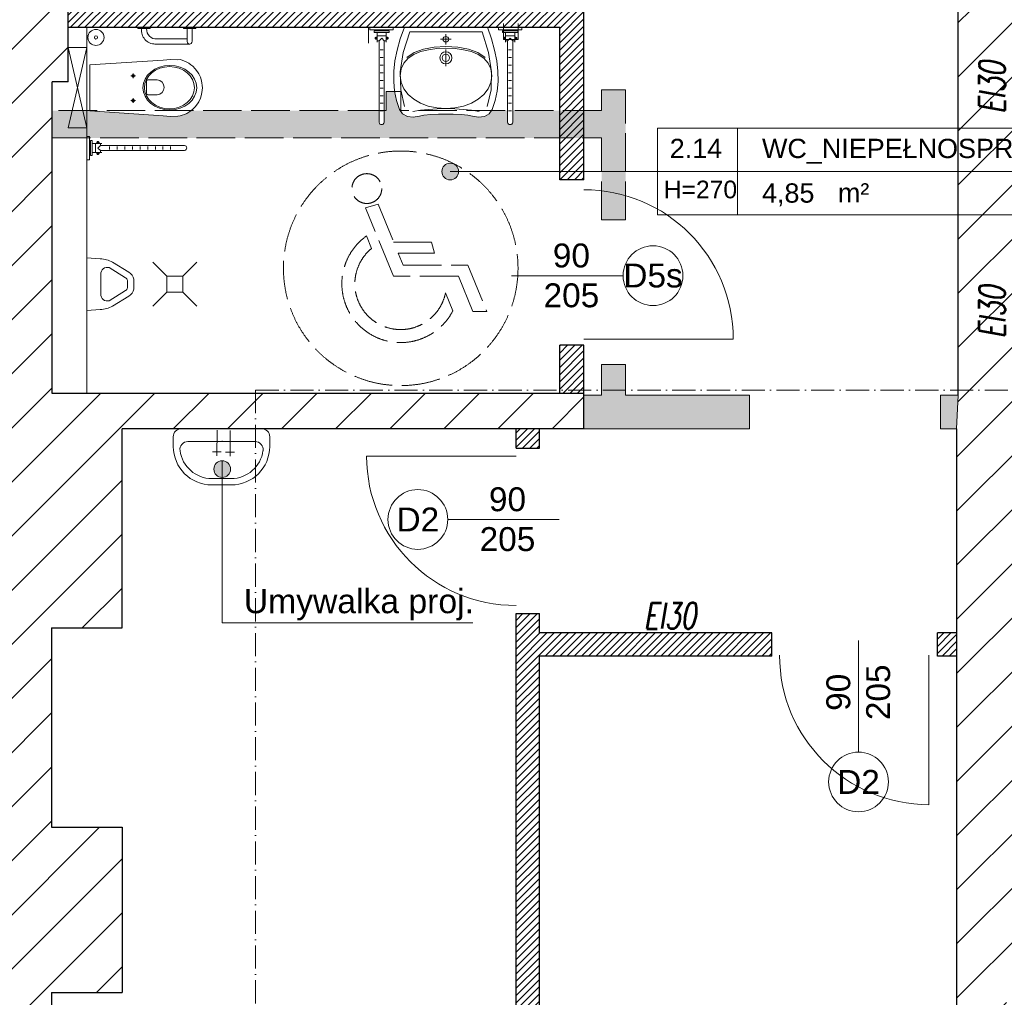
# Model space of a CAD drawing. Header units: millimetres. Extents: x 26866 to 1024070, y -428191 to 408885.
# Tile 49 of 248: x 190430 to 196558, y 285601 to 291686. Entities that reach past the tile are written whole.
import ezdxf

# ---------------------------------------------------------------- set-up
doc = ezdxf.new("R2010")
doc.units = ezdxf.units.MM
doc.header["$LTSCALE"] = 2
doc.linetypes.add('ACAD_ISO02W100', pattern=[15, 12, -3])
doc.linetypes.add('ACAD_ISO10W100', pattern=[18, 12, -3, 0, -3])
for name, color, linetype, lineweight in [('0_OPIS', 7, 'Continuous', 13), ('3DPLAN_A_ARMATURA_SANITARNA', 7, 'Continuous', 9), ('3DPLAN_A_DRZWI', 173, 'Continuous', 5), ('3DPLAN_A_TABELKA POMIESZCZEŃ', 7, 'Continuous', 0), ('A_STOL_OPIS', 55, 'Continuous', 5), ('A_TXT', 7, 'Continuous', 0), ('A_WYBURZENIA', 6, 'Continuous', 0), ('A_ZESTAWIENIE STOLARKI', 3, 'Continuous', 15), ('AW_CERAMIKA', 6, 'Continuous', 9), ('Opisy', 7, 'Continuous', 13), ('PRZERYW', 2, 'ACAD_ISO02W100', 9), ('sanitariaty', 2, 'Continuous', 25)]:
    doc.layers.add(name, color=color, linetype=linetype, lineweight=lineweight)
for name, color, linetype in [('3DPLAN_A_KRESKOWANIE 1', 253, 'Continuous'), ('3DPLAN_A_OPIS', 8, 'Continuous'), ('3DPLAN_A_POMIESZCZENIE NUMER', 100, 'Continuous'), ('3DPLAN_K_NOŚNA', 7, 'Continuous'), ('A_POMIESZCZENIE OPIS', 100, 'Continuous')]:
    doc.layers.add(name, color=color, linetype=linetype)
doc.styles.add('ARIAL', font='arial.ttf')
doc.styles.add('J-ROMANS', font='ROMANS.SHX', dxfattribs={"width": 0.7, "oblique": 10})
doc.styles.add('TABEL1', font='txt')
pattern_1 = [(0, (6153.1716, -11332.5662), (0.79375, 1.5875), [0, -1.5875])]

# ---------------------------------------------------------------- blocks, each defined once
blk = doc.blocks.new('PISUAR')
at = {"layer": '3DPLAN_A_ARMATURA_SANITARNA'}
for p, q in [((0, 0), (0, 16.4)), ((8.28, 15.79), (0, 16.4)), ((26.06, 7.42), (15.86, 13.72)), ((8.55, 0), (8.55, 6.18)), ((23.96, 4.02), (13.76, 10.31)), ((0, 0), (0, -16.4)), ((8.55, 0), (8.55, -6.18)), ((25.2, -2.25), (25.2, 2.25)), ((29.2, -3.15), (29.2, 3.15)), ((23.96, -4.02), (13.76, -10.31)), ((26.06, -7.42), (15.86, -13.72)), ((8.28, -15.79), (0, -16.4))]:
    blk.add_line(p, q, dxfattribs=at)
for centre, radius, start, end in [((7.77, -0.99), 16.79, 61.19255, 88.26763), ((12.69, 6.32), 4.14, 74.95845, 182.00616), ((21.89, 1.07), 7.6, 15.85291, 56.15962), ((22.41, 1.61), 2.87, 12.95376, 57.23592), ((22.41, -1.61), 2.87, 302.76408, 347.04624), ((21.89, -1.07), 7.6, 303.84038, 344.14709), ((12.69, -6.32), 4.14, 177.99384, 285.04155), ((7.77, 0.99), 16.79, 271.73237, 298.80745)]:
    blk.add_arc(centre, radius, start, end, dxfattribs=at)
blk = doc.blocks.new('UMYWALKA')
at = {"layer": '3DPLAN_A_ARMATURA_SANITARNA'}
for p, q in [((0, 25), (0, -25)), ((11, 30), (5, 30)), ((8, 20.87), (8, -20.87)), ((14.55, 8.04), (14.57, 2.57)), ((1, 5.49), (17.06, 5.43)), ((31, -6), (31, 6)), ((35, -6), (35, 6)), ((0.86, -2.78), (16.92, -2.85)), ((14.41, -0.23), (14.43, -5.7)), ((11, -30), (5, -30))]:
    blk.add_line(p, q, dxfattribs=at)
for centre, radius, start, end in [((5, 25), 5, 90, 180), ((13, 20.87), 5, 82.33774, 180), ((11, 6), 24, 0, 90), ((11, 6), 20, 0, 82.33774), ((11, -6), 24, 270, 0), ((11, -6), 20, 277.66226, 0), ((13, -20.87), 5, 180, 277.66226), ((5, -25), 5, 180, 270)]:
    blk.add_arc(centre, radius, start, end, dxfattribs=at)
blk = doc.blocks.new('tabelka dla tp')
at = {"layer": '3DPLAN_A_TABELKA POMIESZCZEŃ'}
for p, q in [((49.7, 54), (49.7, 0)), ((0, 27), (243.13, 27))]:
    blk.add_line(p, q, dxfattribs=at)
blk.add_lwpolyline([(0, 54), (243.13, 54), (243.13, 0), (0, 0)], close=True, dxfattribs=at)
at = {"layer": '3DPLAN_A_POMIESZCZENIE NUMER', "color": 7, "style": 'ARIAL'}
blk.add_attdef('NUMER', (2.23, 35.39), '', height=12, dxfattribs=at)
at = {"layer": 'A_POMIESZCZENIE OPIS', "insert": (112.2, 19.75), "char_height": 12, "width": 36.4122, "attachment_point": 1, "style": 'ARIAL'}
blk.add_mtext('{\\C7;m²}', dxfattribs=at)
at = {"layer": 'A_POMIESZCZENIE OPIS', "color": 7, "style": 'ARIAL'}
for tag, p in [('NAZWA', (51.73, 35.39)), ('POWIERZCHNIA', (51.06, 7.24))]:
    blk.add_attdef(tag, p, '', height=12, dxfattribs=at)
blk = doc.blocks.new('II pietrooo')
at = {"layer": '3DPLAN_A_KRESKOWANIE 1'}
h = blk.add_hatch(dxfattribs=at)
h.set_pattern_fill('ANSI31', color=256, scale=7.5, style=0)
h.set_pattern_definition([(45, (25713.503, -37486.946), (-16.83798, 16.83798), [])])
h.paths.add_polyline_path([(28996.12, -35640.04), (29220.12, -35640.04), (29220.12, -35744.04), (29268.12, -35744.04), (29268.12, -35638.04), (29280.12, -35638.04), (29280.12, -35618.04), (28996.12, -35618.04)])
h.paths.add_polyline_path([(28878.12, -35618.04), (28627.12, -35618.04), (28627.12, -35638.72), (28681.52, -35638.72), (28681.52, -35640.04), (28878.12, -35640.04)])
h.paths.add_polyline_path([(28627.12, -35774.7), (28669.12, -35774.7), (28669.12, -35692.72), (28627.12, -35692.72)])
h.paths.add_polyline_path([(28558.7, -36657.04), (28739.12, -36657.04), (28739.12, -36571.04), (28671.12, -36571.04), (28671.12, -36518.04), (28657.12, -36518.04), (28657.12, -36236.04), (28700.12, -36236.04), (28700.12, -36016.04), (28669.12, -36016.04), (28669.12, -35828.7), (28627.12, -35828.7), (28627.12, -35865.04), (28626.12, -35886.04), (28626.12, -36572.04), (28558.7, -36572.04)])
h.paths.add_polyline_path([(29268.12, -35964.04), (29268.12, -35847.04), (29220.12, -35847.04), (29220.12, -35964.04)])
h.paths.add_polyline_path([(29503.49, -35638.04), (29503.49, -35618.04), (29460.12, -35618.04), (29460.12, -35600.04), (29450.12, -35600.04), (29450.12, -35618.04), (29383.12, -35618.04), (29383.12, -35638.04)])
h.paths.add_polyline_path([(28853.12, -36657.04), (29038.12, -36657.04), (29038.12, -36571.04), (28853.12, -36571.04)])
h.paths.add_polyline_path([(29151.12, -36657.04), (29338.12, -36657.04), (29338.12, -36571.04), (29270.12, -36571.04), (29270.12, -36518.04), (29220.12, -36518.04), (29220.12, -36571.04), (29151.12, -36571.04)])
h.paths.add_polyline_path([(29634.12, -36571.04), (29451.12, -36571.04), (29451.12, -36657.04), (29634.12, -36657.04)])
h.paths.add_polyline_path([(29935.12, -36571.04), (29869.12, -36571.04), (29869.12, -36518.04), (29822.12, -36518.04), (29822.12, -36571.04), (29747.12, -36571.04), (29747.12, -36657.04), (29935.12, -36657.04)])
h.paths.add_polyline_path([(30049.12, -36657.04), (30229.12, -36657.04), (30229.12, -36572.04), (30152.12, -36572.04), (30152.12, -35868.04), (30205.12, -35868.04), (30205.12, -35846.04), (30137.12, -35846.04), (30137.12, -36571.04), (30049.12, -36571.04)])
h.paths.add_polyline_path([(30416.12, -35967.04), (30444.12, -35967.04), (30444.12, -36519.04), (30416.12, -36519.04), (30416.12, -36572.04), (30344.12, -36572.04), (30344.12, -36657.04), (30525.12, -36657.04), (30525.12, -36569.04), (30491.12, -36569.04), (30491.12, -35961.04), (30561.12, -35961.04), (30561.12, -35942.04), (30464.12, -35942.04), (30464.12, -35846.04), (30308.12, -35846.04), (30308.12, -35868.04), (30416.12, -35868.04)])
h.paths.add_polyline_path([(30640.12, -36657.04), (30826.12, -36657.04), (30826.12, -36569.04), (30640.12, -36569.04)])
h.paths.add_polyline_path([(31069.12, -36128.04), (31069.12, -36517.04), (31041.12, -36517.04), (31041.12, -36569.04), (30941.12, -36569.04), (30941.12, -36657.04), (31677.49, -36657.04), (31677.49, -36350.04), (31638.12, -36350.04), (31638.12, -36497.04), (31585.12, -36497.04), (31585.12, -36562.04), (31092.12, -36562.04), (31092.12, -36128.04)])
h.paths.add_polyline_path([(31069.12, -35961.04), (30716.12, -35961.04), (30716.12, -35813.04), (30718.62, -35813.04), (30728.12, -35813.04), (30728.12, -35942.04), (31012.12, -35942.04), (31012.12, -35891.04), (31024.12, -35891.04), (31024.12, -35870.04), (31046.12, -35870.04), (31046.12, -35891.04), (31058.12, -35891.04), (31058.12, -35942.04), (31562.12, -35942.04), (31562.12, -35677.04), (31610.12, -35677.04), (31610.12, -35281.04), (31677.49, -35281.04), (31677.49, -36124.04), (31638.12, -36124.04), (31638.12, -35961.04), (31092.12, -35961.04), (31092.12, -36025.04), (31069.12, -36025.04)])
h.paths.add_polyline_path([(30708.33, -35857.49), (30708.33, -35812.36), (30740.73, -35812.36), (30740.73, -35857.49)], flags=9)
h.paths.add_polyline_path([(31062.12, -35694.04), (31062.12, -35618.04), (31015.12, -35618.04), (31015.12, -35694.04)])
h.paths.add_polyline_path([(31677.49, -35151.04), (31677.49, -34962.04), (30941.12, -34962.04), (30941.12, -35016.04), (31013.12, -35016.04), (31013.12, -35069.04), (31062.12, -35069.04), (31062.12, -35011.04), (31562.12, -35011.04), (31562.12, -35142.04), (31610.12, -35142.04), (31610.12, -35151.04)])
h.paths.add_polyline_path([(30826.12, -34962.04), (30640.12, -34962.04), (30640.12, -35016.04), (30826.12, -35016.04)])
h.paths.add_polyline_path([(30346.12, -35009.04), (30420.12, -35009.04), (30420.12, -35062.04), (30450.12, -35062.04), (30450.12, -35149.04), (30460.12, -35149.04), (30460.12, -35016.04), (30525.12, -35016.04), (30525.12, -34962.04), (30346.12, -34962.04)])
h.paths.add_polyline_path([(30231.12, -34962.04), (30056.12, -34962.04), (30056.12, -35009.04), (30231.12, -35009.04)])
h.paths.add_polyline_path([(29856.12, -35328.04), (29856.12, -35059.04), (29872.12, -35059.04), (29872.12, -35009.04), (29941.12, -35009.04), (29941.12, -34962.04), (29753.12, -34962.04), (29753.12, -35009.04), (29818.12, -35009.04), (29818.12, -35059.04), (29834.12, -35059.04), (29834.12, -35328.04)])
h.paths.add_polyline_path([(29460.12, -35480.04), (29460.12, -35466.04), (30247.12, -35466.04), (30247.12, -35441.04), (29856.12, -35441.04), (29856.12, -35428.04), (29834.12, -35428.04), (29834.12, -35441.04), (29556.12, -35441.04), (29556.12, -35009.04), (29638.12, -35009.04), (29638.12, -34962.04), (29461.12, -34962.04), (29461.12, -35016.04), (29547.12, -35016.04), (29547.12, -35448.04), (29368.12, -35448.04), (29368.12, -35466.04), (29450.12, -35466.04), (29450.12, -35480.04), (29452.12, -35480.04)])
h.paths.add_polyline_path([(29336.12, -34962.04), (29156.46, -34962.04), (29156.46, -35014.04), (29226.46, -35014.04), (29226.46, -35404.04), (29175.46, -35404.04), (29175.46, -35444.04), (28929.46, -35444.04), (28929.46, -35466.04), (29265.12, -35466.04), (29265.12, -35448.04), (29253.12, -35448.04), (29253.12, -35070.04), (29282.12, -35070.04), (29282.12, -35016.04), (29336.12, -35016.04)])
h.paths.add_polyline_path([(28860.46, -35014.04), (29041.46, -35014.04), (29041.46, -34962.04), (28860.46, -34962.04)])
h.paths.add_polyline_path([(28697.46, -35187.04), (28697.46, -35084.04), (28674.46, -35084.04), (28674.46, -35014.04), (28745.46, -35014.04), (28745.46, -34962.04), (28602.12, -34962.04), (28602.12, -35015.04), (28627.12, -35015.04), (28627.12, -35067.04), (28642.12, -35067.04), (28642.12, -35072.04), (28642.12, -35146.32), (28685.71, -35146.32), (28685.71, -35187.04)])
h.paths.add_polyline_path([(28642.12, -35353.04), (28635.12, -35353.04), (28635.12, -35438.04), (28643.12, -35438.04), (28643.12, -35466.04), (28829.46, -35466.04), (28829.46, -35444.04), (28674.46, -35444.04), (28674.46, -35200.32), (28642.12, -35200.32)])
h.paths.add_polyline_path([(28492.12, -35015.04), (28492.12, -34962.04), (28212, -34962.04), (28212, -34959.04), (28205.12, -34959.04), (28205.12, -35015.04)])
h.paths.add_polyline_path([(28062.12, -35183.04), (28062.12, -35072.04), (28072.12, -35072.04), (28072.12, -35015.04), (28081.12, -35015.04), (28081.12, -34918.04), (28086.12, -34918.04), (28086.12, -34914.04), (28068.99, -34914.04), (28068.99, -34944.04), (28073.99, -34944.04), (28073.99, -34959.04), (28062.49, -34959.04), (28062.49, -34962.04), (28026.62, -34962.04), (28026.62, -35180.04), (28027.12, -35180.04), (28027.12, -35183.04)])
h.paths.add_polyline_path([(27906.12, -35022.04), (27982.12, -35022.04), (27982.12, -35089.04), (27944.12, -35089.04), (27944.12, -35180.04), (28026.62, -35180.04), (28026.62, -34962.04), (27906.12, -34962.04)])
h.paths.add_polyline_path([(27791.12, -34962.04), (27617.12, -34962.04), (27617.12, -35022.04), (27791.12, -35022.04)])
h.paths.add_polyline_path([(27460.12, -35083.04), (27426.12, -35083.04), (27426.12, -35022.04), (27502.12, -35022.04), (27502.12, -34962.04), (26781.49, -34962.04), (26781.49, -35100.04), (26827.12, -35100.04), (26827.12, -35020.04), (27377.12, -35020.04), (27377.12, -35072.04), (27405.12, -35072.04), (27405.12, -35233.04), (27460.12, -35233.04)])
h.paths.add_polyline_path([(27405.12, -35492.04), (27426.12, -35492.04), (27426.12, -35323.04), (27405.12, -35323.04), (27405.12, -35332.04), (26827.12, -35332.04), (26827.12, -35275.04), (26781.49, -35275.04), (26781.49, -35409.04), (26826.12, -35409.04), (26826.12, -35352.04), (27405.12, -35352.04)])
h.paths.add_polyline_path([(26827.12, -36005.04), (26827.12, -35955.04), (27379.12, -35955.04), (27379.12, -35969.04), (27405.12, -35969.04), (27405.12, -35998.04), (27426.12, -35998.04), (27426.12, -35901.04), (27346.12, -35901.04), (27346.12, -35931.04), (26850.12, -35931.04), (26850.12, -35891.04), (26781.49, -35891.04), (26781.49, -36005.04)])
h.paths.add_polyline_path([(26993.72, -36573.04), (26827.12, -36573.04), (26827.12, -36503.04), (26881.12, -36503.04), (26881.12, -36349.04), (26827.12, -36349.04), (26827.12, -36275.04), (26781.49, -36275.04), (26781.49, -36657.04), (26993.72, -36657.04)])
h.paths.add_polyline_path([(27462.55, -36581.04), (27431.12, -36581.04), (27431.12, -36173.04), (27468.12, -36173.04), (27468.12, -36134.04), (27477.12, -36134.04), (27477.12, -36113.04), (27426.12, -36113.04), (27426.12, -36088.04), (27405.12, -36088.04), (27405.12, -36522.04), (27378.12, -36522.04), (27378.12, -36573.04), (27181.88, -36573.04), (27181.88, -36657.04), (27462.55, -36657.04)])
h.paths.add_polyline_path([(27415.62, -36075.12), (27432.05, -36075.12), (27432.05, -36095.12), (27415.62, -36095.12)], flags=9)
h.paths.add_polyline_path([(27804.12, -36578.85), (27739.12, -36578.85), (27739.12, -36043.85), (27716.12, -36043.85), (27716.12, -36113.04), (27580.12, -36113.04), (27580.12, -36134.04), (27717.12, -36134.04), (27717.12, -36581.04), (27577.55, -36581.04), (27577.55, -36657.04), (27804.12, -36657.04)])
h.paths.add_polyline_path([(28147.7, -36572.04), (28077.7, -36572.04), (28077.7, -36523.04), (28062.7, -36523.04), (28062.7, -36237.04), (28106.7, -36237.04), (28106.7, -36134.04), (28062.7, -36134.04), (28062.7, -36010.04), (28106.7, -36010.04), (28106.7, -35886.04), (28394.12, -35886.04), (28394.12, -35864.04), (28063.12, -35864.04), (28063.12, -35670.04), (28073.12, -35670.04), (28073.12, -35621.04), (28062.12, -35621.04), (28062.12, -35543.04), (28082.12, -35543.04), (28082.12, -35495.04), (28062.12, -35495.04), (28062.12, -35394.04), (28282.12, -35394.04), (28282.12, -35408.04), (28286.46, -35408.04), (28298.12, -35408.04), (28298.12, -35378.04), (28379.12, -35378.04), (28379.12, -35438.04), (28517.12, -35438.04), (28517.12, -35353.04), (28062.12, -35353.04), (28062.12, -35333.04), (28027.12, -35333.04), (28027.12, -35347.04), (28026.62, -35347.04), (28026.62, -36657.04), (28147.7, -36657.04)])
h.paths.add_polyline_path([(27990.12, -35853.04), (27968.12, -35853.04), (27968.12, -35869.04), (27697.3, -35869.04), (27697.3, -35888.04), (27716.12, -35888.04), (27716.12, -35906.28), (27737.7, -35906.28), (27737.7, -35953.85), (27739.12, -35953.85), (27739.12, -35885.85), (27985.12, -35885.85), (27985.12, -35971.85), (28001.12, -35971.85), (28001.12, -36038.85), (27936.12, -36038.85), (27936.12, -36242.85), (27999.12, -36242.85), (27999.12, -36501.85), (27972.12, -36501.85), (27972.12, -36578.85), (27919.12, -36578.85), (27919.12, -36657.04), (28026.62, -36657.04), (28026.62, -35347.04), (27730.12, -35347.04), (27730.12, -35371.04), (27990.12, -35371.04), (27990.12, -35559.04), (27950.12, -35559.04), (27950.12, -35615.04), (27920.12, -35615.04), (27920.12, -35714.04), (27990.12, -35714.04)])
h.paths.add_polyline_path([(27618.12, -35845.04), (27595.12, -35845.04), (27595.12, -35888.04), (27697.3, -35888.04), (27697.3, -35869.04), (27618.12, -35869.04)])
h.paths.add_polyline_path([(27618.12, -35668.04), (27611.12, -35668.04), (27611.12, -35639.52), (27595.12, -35639.52), (27595.12, -35742.04), (27618.12, -35742.04)])
h.paths.add_polyline_path([(27627.12, -35371.04), (27627.12, -35347.04), (27595.12, -35347.04), (27595.12, -35585.52), (27611.12, -35585.52), (27611.12, -35371.04)])
h.paths.add_polyline_path([(27611.12, -35585.52), (27595.12, -35585.52), (27595.12, -35612.52), (27611.12, -35612.52)])
h.paths.add_polyline_path([(27595.12, -35612.52), (27595.12, -35639.52), (27611.12, -35639.52), (27611.12, -35612.52)])
h.paths.add_polyline_path([(28681.52, -35638.72), (28627.12, -35638.72), (28627.12, -35665.72), (28669.12, -35665.72), (28669.12, -35640.04), (28681.52, -35640.04)])
h.paths.add_polyline_path([(28627.12, -35665.72), (28627.12, -35692.72), (28669.12, -35692.72), (28669.12, -35665.72)])
h.paths.add_polyline_path([(28669.12, -35774.7), (28627.12, -35774.7), (28627.12, -35801.7), (28669.12, -35801.7)])
h.paths.add_polyline_path([(28500.55, -35778.11), (28635.7, -35778.11), (28635.7, -35799.65), (28500.55, -35799.65)], flags=9)
h.paths.add_polyline_path([(28627.12, -35801.7), (28627.12, -35828.7), (28669.12, -35828.7), (28669.12, -35801.7)])
h.paths.add_polyline_path([(30458.65, -36145.03), (30476.6, -36145.03), (30476.6, -36165.03), (30458.65, -36165.03)], flags=24)
h.paths.add_polyline_path([(31264.91, -35935.28), (31310.04, -35935.28), (31310.04, -35967.68), (31264.91, -35967.68)], flags=24)
h.paths.add_polyline_path([(30821.98, -35935.28), (30867.1, -35935.28), (30867.1, -35967.68), (30821.98, -35967.68)], flags=24)
h.paths.add_polyline_path([(29703.79, -35437.78), (29748.92, -35437.78), (29748.92, -35470.18), (29703.79, -35470.18)], flags=24)
h.paths.add_polyline_path([(30025.57, -35437.78), (30070.7, -35437.78), (30070.7, -35470.18), (30025.57, -35470.18)], flags=24)
h.paths.add_polyline_path([(29534.64, -35263.91), (29534.64, -35218.79), (29567.04, -35218.79), (29567.04, -35263.91)], flags=24)
h.paths.add_polyline_path([(27335.79, -35645.68), (27389.56, -35645.68), (27389.56, -35678.08), (27335.79, -35678.08)], flags=24)
at = {"layer": '3DPLAN_A_OPIS', "lineweight": 0, "transparency": 33554687}
h = blk.add_hatch(dxfattribs=at)
h.set_pattern_fill('ANSI31', color=1)
h.paths.add_polyline_path([(28394.12, -35438.04), (28379.12, -35438.04), (28379.12, -35488.04), (28394.12, -35488.04), (28394.12, -35438.04)], is_closed=False)
h.paths.add_polyline_path([(28379.12, -35591.04), (28379.12, -35621.04), (28073.12, -35621.04), (28073.12, -35636.04), (28379.12, -35636.04), (28379.12, -35688.04), (28394.12, -35688.04), (28394.12, -35591.04), (28379.12, -35591.04)], is_closed=False)
h.paths.add_polyline_path([(28379.12, -35688.04), (28379.12, -35705.04), (28394.12, -35705.04), (28394.12, -35688.04), (28379.12, -35688.04)], is_closed=False)
h.paths.add_polyline_path([(28394.12, -35731.04), (28394.12, -35725.94), (28379.12, -35725.94), (28379.12, -35731.04), (28394.12, -35731.04)], is_closed=False)
h.paths.add_polyline_path([(28394.12, -35725.94), (28394.12, -35705.04), (28379.12, -35705.04), (28379.12, -35725.94), (28394.12, -35725.94)], is_closed=False)
h.paths.add_polyline_path([(28394.12, -35834.04), (28379.12, -35834.04), (28379.12, -35864.04), (28394.12, -35864.04), (28394.12, -35834.04)], is_closed=False)
h = blk.add_hatch(dxfattribs=at)
h.set_pattern_fill('ANSI31', color=1)
h.paths.add_polyline_path([(28351.91, -35898.04), (28366.41, -35898.04), (28366.41, -35886.04), (28351.91, -35886.04), (28351.91, -35898.04)], is_closed=False)
h.paths.add_polyline_path([(28366.41, -36027.54), (28511.12, -36027.54), (28511.12, -36013.04), (28366.41, -36013.04), (28366.41, -36001.04), (28351.91, -36001.04), (28351.91, -36572.04), (28366.41, -36572.04), (28366.41, -36027.54)], is_closed=False)
h.paths.add_polyline_path([(28339.13, -36515.67), (28364.7, -36515.67), (28364.7, -36535.67), (28339.13, -36535.67)], flags=9)
h.paths.add_polyline_path([(28614.12, -36027.54), (28626.12, -36027.54), (28626.12, -36013.04), (28614.12, -36013.04), (28614.12, -36027.54)], is_closed=False)
at = {"layer": 'A_WYBURZENIA', "transparency": 33554687}
h = blk.add_hatch(dxfattribs=at)
h.set_pattern_fill('DOTS', color=256)
h.set_pattern_definition(pattern_1)
h.paths.add_polyline_path([(28073.12, -35698.8), (28075.65, -35688.04), (28063.12, -35688.04), (28063.12, -35705.04), (28084.87, -35705.04), (28084.87, -35705.04), (28084.87, -35698.8), (28084.87, -35698.8)])
h.paths.add_polyline_path([(28075.65, -35688.04), (28073.12, -35698.8), (28084.87, -35698.8), (28084.87, -35698.8), (28082.34, -35688.04)])
h.paths.add_polyline_path([(28082.34, -35688.04), (28084.87, -35698.8), (28084.87, -35688.04), (28084.87, -35688.04)])
h.paths.add_polyline_path([(28271.12, -35688.04), (28269.81, -35688.04), (28269.81, -35695.38, -0.852594), (28266.66, -35695.38), (28266.66, -35688.04), (28149.5, -35688.04), (28149.5, -35688.17), (28148.27, -35689.02), (28146.97, -35689.77), (28145.61, -35690.4), (28144.2, -35690.91), (28142.76, -35691.31), (28141.37, -35691.56), (28136.81, -35691.62), (28132.37, -35691.29), (28086.67, -35688.06), (28086.37, -35688.04), (28084.87, -35688.04), (28084.87, -35705.04), (28084.87, -35704.04), (28086.5, -35704.04), (28086.5, -35705.04), (28405.12, -35705.04), (28405.12, -35756.04), (28420.12, -35756.04), (28420.12, -35675.04), (28405.12, -35675.04), (28405.12, -35688.04), (28349.81, -35688.04), (28349.81, -35695.38, -0.852594), (28346.66, -35695.38), (28346.66, -35688.04), (28336.88, -35688.04), (28337.13, -35687.27), (28335.17, -35690.12), (28332.24, -35691.74), (28328.64, -35692.17), (28324.71, -35691.44), (28321.89, -35690.88), (28317.66, -35690.45), (28312.85, -35690.19), (28308.25, -35690.17), (28303.64, -35690.19), (28298.83, -35690.45), (28294.6, -35690.88), (28291.78, -35691.44), (28287.85, -35692.17), (28284.25, -35691.74), (28281.32, -35690.12), (28279.36, -35687.27), (28277.52, -35681.66), (28276.33, -35675.84), (28276.33, -35676.04), (28271.12, -35676.04)])
h = blk.add_hatch(dxfattribs=at)
h.set_pattern_fill('DOTS', color=256)
h.set_pattern_definition(pattern_1)
h.paths.add_polyline_path([(28394.12, -35886.04), (28497.12, -35886.04), (28497.12, -35865.04), (28420.12, -35865.04), (28420.12, -35846.04), (28405.12, -35846.04), (28405.12, -35865.04), (28394.12, -35865.04), (28394.12, -35886.04)], is_closed=False)
h.paths.add_polyline_path([(28616.12, -35865.04), (28616.12, -35886.04), (28626.12, -35886.04), (28627.12, -35865.04), (28616.12, -35865.04)], is_closed=False)
at = {"layer": 'Opisy', "ltscale": 0.5, "transparency": 33554687}
h = blk.add_hatch(color=256, dxfattribs=at)
h.dxf.hatch_style = 1
h.paths.add_polyline_path([(28309.39, -35730.9), (28309.39, -35720.99, 0.73336)])
h.paths.add_polyline_path([(28309.39, -35720.99), (28309.39, -35730.9, 0.076465), (28310.95, -35731.14, 1.165591)])
h = blk.add_hatch(color=256, dxfattribs=at)
h.dxf.hatch_style = 1
h.paths.add_polyline_path([(28167.46, -35916.11), (28167.46, -35906.2, 0.73336)])
h.paths.add_polyline_path([(28167.46, -35906.2), (28167.46, -35916.11, 0.076465), (28169.02, -35916.35, 1.165591)])
at = {"layer": '3DPLAN_A_DRZWI'}
for p, q in [((28394.12, -35830.24), (28487.12, -35830.24)), ((28351.91, -35903.04), (28258.91, -35903.04)), ((28608.92, -36027.04), (28608.92, -36120.04))]:
    blk.add_line(p, q, dxfattribs=at)
for centre, start, end in [((28394.12, -35830.24), 0, 90), ((28351.91, -35903.04), 180, 270), ((28608.92, -36027.04), 180, 270)]:
    blk.add_arc(centre, 93, start, end, dxfattribs=at)
at = {"layer": '3DPLAN_A_OPIS', "color": 1, "lineweight": 30}
for p, q in [((28394.12, -35731.04), (28394.12, -35591.04)), ((28073.12, -35636.04), (28379.12, -35636.04)), ((28379.12, -35731.04), (28379.12, -35636.04)), ((28394.12, -35731.04), (28379.12, -35731.04)), ((28394.12, -35834.04), (28379.12, -35834.04)), ((28379.12, -35864.04), (28379.12, -35834.04)), ((28394.12, -35864.04), (28394.12, -35834.04)), ((28351.91, -35898.04), (28351.91, -35886.04)), ((28366.41, -35898.04), (28366.41, -35886.04)), ((28351.91, -35898.04), (28366.41, -35898.04)), ((28351.91, -36001.04), (28366.41, -36001.04)), ((28351.91, -36572.04), (28351.91, -36001.04)), ((28366.41, -36013.04), (28366.41, -36001.04)), ((28511.12, -36013.04), (28366.41, -36013.04)), ((28511.12, -36027.54), (28511.12, -36013.04)), ((28614.12, -36027.54), (28614.12, -36013.04)), ((28626.12, -36013.04), (28614.12, -36013.04)), ((28366.41, -36572.04), (28366.41, -36027.54)), ((28511.12, -36027.54), (28366.41, -36027.54)), ((28626.12, -36027.54), (28614.12, -36027.54))]:
    blk.add_line(p, q, dxfattribs=at)
at = {"layer": '3DPLAN_A_TABELKA POMIESZCZEŃ', "ltscale": 0.5}
blk.add_line((28440.04, -35725.94), (28310.95, -35725.94), dxfattribs=at)
at = {"layer": '3DPLAN_K_NOŚNA'}
for p, q in [((28073.12, -35670.04), (28073.12, -35621.04)), ((28627.12, -35865.04), (28627.12, -35618.04)), ((28063.12, -35864.04), (28063.12, -35670.04)), ((28073.12, -35670.04), (28063.12, -35670.04)), ((28394.12, -35864.04), (28063.12, -35864.04)), ((28394.12, -35886.04), (28394.12, -35864.04)), ((28106.7, -36010.04), (28106.7, -35886.04)), ((28394.12, -35886.04), (28106.7, -35886.04)), ((28626.12, -35886.04), (28626.12, -36572.04)), ((28062.7, -36010.04), (28106.7, -36010.04)), ((28062.7, -36010.04), (28062.7, -36134.04)), ((28062.7, -36134.04), (28106.7, -36134.04)), ((28106.7, -36134.04), (28106.7, -36237.04)), ((28062.7, -36237.04), (28106.7, -36237.04)), ((28062.7, -36237.04), (28062.7, -36523.04))]:
    blk.add_line(p, q, dxfattribs=at)
at = {"layer": 'A_STOL_OPIS'}
for p, q in [((28418.59, -35790.76), (28349.14, -35790.76)), ((28378.81, -35942.52), (28309.36, -35942.52)), ((28565.06, -36017.86), (28565.06, -36087.31))]:
    blk.add_line(p, q, dxfattribs=at)
at = {"layer": 'A_TXT', "linetype": 'ACAD_ISO10W100', "ltscale": 0.6}
for q in [(29355.98, -35861.93), (28189.82, -36960.37)]:
    blk.add_line((28189.82, -35861.93), q, dxfattribs=at)
at = {"layer": 'A_WYBURZENIA', "transparency": 33554687}
for p, q in [((28344.19, -35643.8), (28344.19, -35633.8)), ((28353.19, -35643.8), (28353.19, -35633.8)), ((28260.12, -35646.04), (28260.12, -35636.04)), ((28353.19, -35643.8), (28344.19, -35643.8)), ((28405.12, -35846.04), (28405.12, -35865.04)), ((28420.12, -35846.04), (28405.12, -35846.04)), ((28420.12, -35865.04), (28420.12, -35846.04)), ((28394.12, -35865.04), (28405.12, -35865.04)), ((28420.12, -35865.04), (28497.12, -35865.04)), ((28497.12, -35865.04), (28497.12, -35886.04)), ((28616.12, -35865.04), (28616.12, -35886.04)), ((28616.12, -35865.04), (28627.12, -35865.04)), ((28394.12, -35886.04), (28497.12, -35886.04)), ((28616.12, -35886.04), (28626.12, -35886.04))]:
    blk.add_line(p, q, dxfattribs=at)
at = {"layer": 'A_WYBURZENIA', "linetype": 'ACAD_ISO02W100', "transparency": 33554687}
for p, q in [((28271.12, -35688.04), (28271.12, -35676.04)), ((28280.12, -35676.04), (28271.12, -35676.04)), ((28280.12, -35688.04), (28280.12, -35676.04)), ((28405.12, -35675.04), (28420.12, -35675.04)), ((28405.12, -35688.04), (28405.12, -35675.04)), ((28420.12, -35756.04), (28420.12, -35675.04)), ((28271.12, -35688.04), (28063.12, -35688.04)), ((28405.12, -35688.04), (28280.12, -35688.04)), ((28063.12, -35705.04), (28405.12, -35705.04)), ((28405.12, -35756.04), (28405.12, -35705.04)), ((28420.12, -35756.04), (28405.12, -35756.04))]:
    blk.add_line(p, q, dxfattribs=at)
at = {"layer": 'A_ZESTAWIENIE STOLARKI', "ltscale": 0.25}
for centre in [(28437.16, -35790.76), (28290.79, -35942.52), (28565.06, -36105.88)]:
    blk.add_circle(centre, 18.58, dxfattribs=at)
at = {"layer": 'AW_CERAMIKA'}
blk.add_line((28627.12, -35865.04), (28626.12, -35886.04), dxfattribs=at)
at = {"layer": 'Opisy', "ltscale": 0.5}
for p, q in [((28169.02, -35893.56), (28169.02, -35894.04)), ((28169.02, -35905.96), (28169.02, -36006.78)), ((28169.02, -36006.78), (28324.97, -36006.78))]:
    blk.add_line(p, q, dxfattribs=at)
for centre in [(28310.95, -35725.94), (28169.02, -35911.15)]:
    blk.add_circle(centre, 5.19, dxfattribs=at)
at = {"layer": 'PRZERYW', "color": 8, "lineweight": 0}
for p, q in [((28266.09, -35746.32), (28258.31, -35748.62)), ((28258.84, -35766.03), (28262, -35773.79)), ((28308.01, -35801.42), (28312.57, -35812.6))]:
    blk.add_line(p, q, dxfattribs=at)
blk.add_lwpolyline([(28266.09, -35746.32), (28275.69, -35769.85), (28299.23, -35769.85), (28301.16, -35776.72), (28278.49, -35776.72), (28281.55, -35784.23), (28321.94, -35784.23), (28333.75, -35813.01), (28324.96, -35813.01), (28316.02, -35791.1), (28275.64, -35791.1), (28258.31, -35748.62)], dxfattribs=at)
for centre, radius in [((28280.13, -35786.18), 73), ((28259.03, -35736.54), 9.29)]:
    blk.add_circle(centre, radius, dxfattribs=at)
for radius, start, end in [(36.58, 125.48677, 332.68031), (28.49, 129.36336, 348.65729)]:
    blk.add_arc((28280.07, -35795.82), radius, start, end, dxfattribs=at)
at = {"layer": 'sanitariaty', "color": 8, "lineweight": 0}
for p, q in [((28084.87, -35864.04), (28084.87, -35636.04)), ((28085.56, -35641.47), (28084.87, -35641.47)), ((28147.14, -35645.01), (28147.14, -35637)), ((28150.3, -35645.01), (28150.3, -35637)), ((28085.56, -35643.47), (28084.87, -35643.47)), ((28127.18, -35646.58), (28148.86, -35646.58)), ((28127.33, -35643.42), (28147.14, -35643.42)), ((28264.68, -35642.56), (28265.15, -35642.56)), ((28264.68, -35643.31), (28265.15, -35643.31)), ((28266.67, -35644.51), (28266.66, -35695.38)), ((28269.82, -35644.51), (28269.81, -35695.38)), ((28271.84, -35642.56), (28271.37, -35642.56)), ((28271.84, -35643.31), (28271.37, -35643.31)), ((28344.68, -35642.56), (28345.15, -35642.56)), ((28344.68, -35643.31), (28345.15, -35643.31)), ((28346.67, -35644.51), (28346.66, -35695.38)), ((28349.82, -35644.51), (28349.81, -35695.38)), ((28351.84, -35642.56), (28351.37, -35642.56)), ((28351.84, -35643.31), (28351.37, -35643.31)), ((28073.12, -35698.8), (28084.87, -35648.8)), ((28084.87, -35698.8), (28073.12, -35648.8)), ((28073.12, -35648.8), (28084.87, -35648.8)), ((28084.87, -35648.8), (28084.87, -35698.8)), ((28269.16, -35650.24), (28267.26, -35650.24)), ((28349.16, -35650.24), (28347.26, -35650.24)), ((28086.67, -35659.54), (28132.38, -35656.65)), ((28086.67, -35688.06), (28086.67, -35659.54)), ((28132.38, -35656.65), (28136.81, -35656.28)), ((28136.81, -35656.28), (28141.37, -35656.33)), ((28141.37, -35656.33), (28142.76, -35656.29)), ((28142.76, -35656.29), (28144.2, -35656.68)), ((28144.2, -35656.68), (28145.61, -35657.2)), ((28145.61, -35657.2), (28146.97, -35657.83)), ((28146.97, -35657.83), (28148.27, -35658.58)), ((28148.27, -35658.58), (28149.5, -35659.43)), ((28149.5, -35659.43), (28150.66, -35660.39)), ((28269.16, -35654.99), (28267.26, -35654.99)), ((28269.16, -35659.73), (28267.26, -35659.73)), ((28349.16, -35654.99), (28347.26, -35654.99)), ((28349.16, -35659.73), (28347.26, -35659.73)), ((28113.66, -35666.31), (28113.66, -35664.83)), ((28150.66, -35660.39), (28152.27, -35662.03)), ((28152.27, -35662.03), (28153.61, -35663.8)), ((28153.61, -35663.8), (28154.4, -35665.09)), ((28154.4, -35665.09), (28155.45, -35667.26)), ((28269.16, -35664.48), (28267.26, -35664.48)), ((28349.16, -35664.48), (28347.26, -35664.48)), ((28113.66, -35666.31), (28112.21, -35666.31)), ((28113.66, -35666.31), (28115.08, -35666.31)), ((28113.66, -35666.31), (28113.66, -35667.72)), ((28121.89, -35677.3), (28121.89, -35669.8)), ((28123.19, -35668.86), (28128.44, -35668.86)), ((28155.45, -35667.26), (28155.92, -35668.73)), ((28155.92, -35668.73), (28156.4, -35670.78)), ((28156.4, -35670.78), (28156.6, -35672.28)), ((28156.6, -35672.28), (28156.67, -35673.8)), ((28269.16, -35669.22), (28267.26, -35669.22)), ((28349.16, -35669.22), (28347.26, -35669.22)), ((28123.19, -35678.24), (28128.44, -35678.24)), ((28155.92, -35678.87), (28156.4, -35676.82)), ((28156.4, -35676.82), (28156.6, -35675.31)), ((28156.6, -35675.31), (28156.67, -35673.8)), ((28269.16, -35673.97), (28267.26, -35673.97)), ((28349.16, -35673.97), (28347.26, -35673.97)), ((28113.66, -35681.81), (28112.21, -35681.81)), ((28113.66, -35681.81), (28113.66, -35680.33)), ((28113.66, -35681.81), (28115.08, -35681.81)), ((28113.66, -35681.81), (28113.66, -35683.22)), ((28152.27, -35685.57), (28153.61, -35683.8)), ((28153.61, -35683.8), (28154.4, -35682.51)), ((28154.4, -35682.51), (28155.45, -35680.34)), ((28155.45, -35680.34), (28155.92, -35678.87)), ((28269.16, -35678.71), (28267.26, -35678.71)), ((28269.16, -35683.46), (28267.26, -35683.46)), ((28349.16, -35678.71), (28347.26, -35678.71)), ((28349.16, -35683.46), (28347.26, -35683.46)), ((28086.67, -35688.06), (28132.37, -35691.29)), ((28144.2, -35690.91), (28145.61, -35690.4)), ((28145.61, -35690.4), (28146.97, -35689.77)), ((28146.97, -35689.77), (28148.27, -35689.02)), ((28148.27, -35689.02), (28149.5, -35688.17)), ((28149.5, -35688.17), (28150.66, -35687.21)), ((28150.66, -35687.21), (28152.27, -35685.57)), ((28269.16, -35688.21), (28267.26, -35688.21)), ((28349.16, -35688.21), (28347.26, -35688.21)), ((28132.37, -35691.29), (28136.81, -35691.62)), ((28136.81, -35691.62), (28141.37, -35691.56)), ((28141.37, -35691.56), (28142.76, -35691.31)), ((28142.76, -35691.31), (28144.2, -35690.91)), ((28073.12, -35698.8), (28084.87, -35698.8)), ((28091.27, -35707.73), (28091.27, -35708.19)), ((28092.02, -35707.73), (28092.02, -35708.19)), ((28091.27, -35714.88), (28091.27, -35714.42)), ((28092.02, -35714.88), (28092.02, -35714.42)), ((28093.22, -35709.72), (28145.56, -35709.7)), ((28093.22, -35712.87), (28145.56, -35712.86)), ((28098.95, -35712.21), (28098.95, -35710.31)), ((28103.7, -35712.21), (28103.7, -35710.31)), ((28108.44, -35712.21), (28108.44, -35710.31)), ((28113.19, -35712.21), (28113.19, -35710.31)), ((28117.94, -35712.21), (28117.94, -35710.31)), ((28122.68, -35712.21), (28122.68, -35710.31)), ((28127.43, -35712.21), (28127.43, -35710.31)), ((28132.17, -35712.21), (28132.17, -35710.31)), ((28136.92, -35712.21), (28136.92, -35710.31)), ((28134.57, -35791.04), (28125.85, -35782.32)), ((28153.29, -35782.32), (28144.57, -35791.04)), ((28134.57, -35801.04), (28125.85, -35809.76)), ((28153.29, -35809.76), (28144.57, -35801.04))]:
    blk.add_line(p, q, dxfattribs=at)
for points in [[(28116.56, -35636.04), (28116.56, -35637), (28124.24, -35637), (28124.24, -35636.04)], [(28144.88, -35636.04), (28144.88, -35637), (28152.56, -35637), (28152.56, -35636.04)], [(28275.5, -35636.16), (28275.5, -35637.79), (28260.99, -35637.79), (28260.99, -35636.16)], [(28272.99, -35638.36), (28272.99, -35639.31), (28263.5, -35639.31), (28263.5, -35638.36)], [(28272.39, -35638.36), (28272.39, -35637.79), (28264.16, -35637.79), (28264.16, -35638.36)], [(28271.09, -35639.32), (28271.09, -35641.37), (28265.43, -35641.37), (28265.43, -35639.32)], [(28308.25, -35690.17), (28312.85, -35690.19), (28317.66, -35690.45), (28321.89, -35690.88), (28324.71, -35691.44), (28328.64, -35692.17), (28332.24, -35691.74), (28335.17, -35690.12), (28337.13, -35687.27), (28338.97, -35681.66), (28340.16, -35675.84), (28340.72, -35669.8), (28340.64, -35663.54), (28339.93, -35657.05), (28338.59, -35650.32), (28336.63, -35643.36), (28334.05, -35636.16), (28308.25, -35636.16), (28282.44, -35636.16), (28279.86, -35643.36), (28277.9, -35650.32), (28276.56, -35657.05), (28275.85, -35663.54), (28275.77, -35669.8), (28276.33, -35675.84), (28277.52, -35681.66), (28279.36, -35687.27), (28281.32, -35690.12), (28284.25, -35691.74), (28287.85, -35692.17), (28291.78, -35691.44), (28294.6, -35690.88), (28298.83, -35690.45), (28303.64, -35690.19), (28308.25, -35690.17)], [(28355.53, -35636.04), (28355.53, -35637.67), (28341.02, -35637.67), (28341.02, -35636.04)], [(28352.99, -35638.36), (28352.99, -35639.31), (28343.5, -35639.31), (28343.5, -35638.36)], [(28352.39, -35638.36), (28352.39, -35637.79), (28344.16, -35637.79), (28344.16, -35638.36)], [(28351.09, -35639.32), (28351.09, -35641.37), (28345.43, -35641.37), (28345.43, -35639.32)], [(28264.68, -35642.22), (28264.68, -35643.64), (28265.16, -35643.64), (28265.16, -35642.22)], [(28265.15, -35642.56), (28265.15, -35643.31), (28265.43, -35643.31), (28265.43, -35642.56)], [(28271.37, -35642.56), (28271.37, -35643.31), (28271.09, -35643.31), (28271.09, -35642.56)], [(28271.84, -35642.22), (28271.84, -35643.64), (28271.36, -35643.64), (28271.36, -35642.22)], [(28308.25, -35641.88), (28308.93, -35642.02), (28309.48, -35642.39), (28309.86, -35642.95), (28310, -35643.63), (28309.86, -35644.31), (28309.48, -35644.87), (28308.93, -35645.24), (28308.25, -35645.38), (28307.56, -35645.24), (28307.01, -35644.87), (28306.63, -35644.31), (28306.49, -35643.63), (28306.63, -35642.95), (28307.01, -35642.39), (28307.56, -35642.02), (28308.25, -35641.88)], [(28344.68, -35642.22), (28344.68, -35643.64), (28345.16, -35643.64), (28345.16, -35642.22)], [(28345.15, -35642.56), (28345.15, -35643.31), (28345.43, -35643.31), (28345.43, -35642.56)], [(28351.37, -35642.56), (28351.37, -35643.31), (28351.09, -35643.31), (28351.09, -35642.56)], [(28351.84, -35642.22), (28351.84, -35643.64), (28351.36, -35643.64), (28351.36, -35642.22)], [(28308.25, -35651.42), (28309.7, -35651.71), (28310.9, -35652.52), (28311.7, -35653.71), (28312, -35655.17), (28311.7, -35656.63), (28310.9, -35657.82), (28309.7, -35658.63), (28308.25, -35658.92), (28306.79, -35658.63), (28305.59, -35657.82), (28304.79, -35656.63), (28304.49, -35655.17), (28304.79, -35653.71), (28305.59, -35652.52), (28306.79, -35651.71), (28308.25, -35651.42)], [(28308.25, -35652.87), (28309.14, -35653.05), (28309.87, -35653.54), (28310.36, -35654.28), (28310.55, -35655.17), (28310.36, -35656.06), (28309.87, -35656.8), (28309.14, -35657.29), (28308.25, -35657.47), (28307.35, -35657.29), (28306.62, -35656.8), (28306.13, -35656.06), (28305.94, -35655.17), (28306.13, -35654.28), (28306.62, -35653.54), (28307.35, -35653.05), (28308.25, -35652.87)], [(28084.87, -35718.55), (28086.5, -35718.55), (28086.5, -35704.04), (28084.87, -35704.04)], [(28087.08, -35715.44), (28086.5, -35715.44), (28086.5, -35707.2), (28087.08, -35707.2)], [(28087.08, -35716.04), (28088.02, -35716.04), (28088.02, -35706.55), (28087.08, -35706.55)], [(28088.03, -35714.14), (28090.09, -35714.14), (28090.09, -35708.48), (28088.03, -35708.48)], [(28090.93, -35707.73), (28092.35, -35707.73), (28092.35, -35708.21), (28090.93, -35708.21)], [(28091.27, -35708.19), (28092.02, -35708.19), (28092.02, -35708.48), (28091.27, -35708.48)], [(28090.93, -35714.88), (28092.35, -35714.88), (28092.35, -35714.41), (28090.93, -35714.41)], [(28091.27, -35714.42), (28092.02, -35714.42), (28092.02, -35714.14), (28091.27, -35714.14)], [(28144.57, -35801.04), (28134.57, -35801.04), (28134.57, -35791.04), (28144.57, -35791.04)]]:
    blk.add_lwpolyline(points, close=True, dxfattribs=at)
for points in [[(28271.09, -35641.37), (28271.09, -35645.49), (28271.09, -35644.51), (28269.82, -35644.51), (28268.3, -35642.97), (28266.67, -35644.51), (28265.43, -35644.51), (28265.43, -35645.49), (28265.43, -35641.37), (28271.1, -35641.37)], [(28333.92, -35685.44), (28336.38, -35675.14), (28336.7, -35663.9), (28334.83, -35651.8), (28330.75, -35638.96), (28308.25, -35638.96), (28285.74, -35638.96), (28281.66, -35651.8), (28279.79, -35663.9), (28280.11, -35675.14), (28282.57, -35685.44)], [(28308.25, -35646.88), (28308.25, -35640.38)], [(28351.09, -35641.37), (28351.09, -35645.49), (28351.09, -35644.51), (28349.82, -35644.51), (28348.3, -35642.97), (28346.67, -35644.51), (28345.43, -35644.51), (28345.43, -35645.49), (28345.43, -35641.37), (28351.1, -35641.37)], [(28304.99, -35643.63), (28311.5, -35643.63)], [(28279.8, -35666.29), (28280.39, -35661.99), (28282.08, -35658.38), (28284.74, -35655.42), (28288.25, -35653.08), (28292.49, -35651.32), (28297.33, -35650.12), (28302.64, -35649.42), (28308.31, -35649.19), (28313.98, -35649.42), (28319.3, -35650.12), (28324.14, -35651.32), (28328.37, -35653.08), (28331.88, -35655.42), (28334.55, -35658.38), (28336.23, -35661.99), (28336.82, -35666.29)], [(28283.99, -35654.9), (28288.49, -35651.87), (28294.24, -35649.78), (28300.94, -35648.58), (28308.31, -35648.19), (28315.69, -35648.58), (28322.38, -35649.78), (28328.13, -35651.87), (28332.63, -35654.9)], [(28308.24, -35660.42), (28308.24, -35649.92)], [(28279.8, -35666.29), (28280.38, -35670.57), (28282.06, -35674.48), (28284.71, -35677.96), (28288.21, -35680.95), (28292.43, -35683.38), (28297.26, -35685.19), (28302.56, -35686.33), (28308.23, -35686.72), (28313.9, -35686.33), (28319.23, -35685.19), (28324.08, -35683.38), (28328.33, -35680.95), (28331.86, -35677.96), (28334.53, -35674.48), (28336.23, -35670.57), (28336.82, -35666.29)], [(28328.89, -35688.66), (28324.18, -35687.79), (28319.1, -35687.23), (28313.76, -35686.9), (28308.26, -35686.68), (28302.76, -35686.9), (28297.42, -35687.23), (28292.34, -35687.79), (28287.63, -35688.66)], [(28090.09, -35714.14), (28094.2, -35714.14), (28093.22, -35714.14), (28093.22, -35712.87), (28091.68, -35711.34), (28093.22, -35709.72), (28093.22, -35708.48), (28094.2, -35708.48), (28090.09, -35708.48), (28090.09, -35714.14)]]:
    blk.add_lwpolyline(points, dxfattribs=at)
for radius in [5, 1]:
    blk.add_circle((28090.46, -35642.47), radius, dxfattribs=at)
for centre, radius, start, end in [((28127.37, -35637.98), 8.61, 173.38856, 269.98788), ((28127.89, -35637.52), 5.93, 174.97245, 275.48647), ((28148.72, -35645.01), 1.58, 179.87442, 5.96536), ((28264.67, -35642.94), 0.522, 90.70681, 271.58977), ((28271.85, -35642.94), 0.522, 268.41023, 89.29319), ((28344.67, -35642.94), 0.522, 90.70681, 271.58977), ((28351.85, -35642.94), 0.522, 268.41023, 89.29319), ((28123.06, -35670.05), 1.2, 84.11014, 167.76605), ((28128.21, -35673.55), 4.7, 272.80221, 87.19779), ((28123.06, -35677.04), 1.2, 192.23395, 275.88986), ((28268.23, -35695.13), 1.6, 189.09858, 350.90142), ((28348.23, -35695.13), 1.6, 189.09858, 350.90142), ((28091.65, -35707.72), 0.522, 358.41023, 179.29319), ((28091.65, -35714.9), 0.522, 180.70681, 1.58977), ((28145.31, -35711.28), 1.6, 279.09858, 80.90142)]:
    blk.add_arc(centre, radius, start, end, dxfattribs=at)
for centre, major_axis, ratio in [((28136.42, -35673.74), (16.75, 0), 0.823529), ((28136.17, -35673.74), (15.54, 0), 0.845174)]:
    blk.add_ellipse(centre, major_axis=major_axis, ratio=ratio, dxfattribs=at)
for centre in [(28113.66, -35666.31), (28113.66, -35681.81)]:
    blk.add_ellipse(centre, major_axis=(-0.599, 0.599), ratio=1, start_param=5.497787, end_param=11.780972, dxfattribs=at)
at = {"layer": '3DPLAN_A_ARMATURA_SANITARNA', "color": 3, "rotation": 270}
blk.add_blockref('UMYWALKA', (28168.59, -35886.04), dxfattribs=at)
at = {"layer": '3DPLAN_A_TABELKA POMIESZCZEŃ', "ltscale": 0.5}
ref = blk.add_blockref('tabelka dla tp', (28440.04, -35752.94), dxfattribs=at)
ref.add_attrib('NUMER', '2.14', (28447.56, -35717.56), dxfattribs={"layer": '3DPLAN_A_POMIESZCZENIE NUMER', "color": 0, "height": 12, "style": 'ARIAL'})
ref.add_attrib('NAZWA', 'WC_NIEPEŁNOSPRAWNY_MĘSKI', (28504.99, -35717.56), dxfattribs={"layer": 'A_POMIESZCZENIE OPIS', "color": 0, "height": 12, "style": 'ARIAL'})
ref.add_attrib('POWIERZCHNIA', '4,85', (28504.99, -35745.31), dxfattribs={"layer": 'A_POMIESZCZENIE OPIS', "color": 0, "height": 12, "style": 'ARIAL'})
at = {"layer": 'sanitariaty', "color": 8, "lineweight": 0, "rotation": 359.9999999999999}
blk.add_blockref('PISUAR', (28084.87, -35796.04), dxfattribs=at)
at = {"layer": '3DPLAN_A_OPIS', "color": 1, "lineweight": 30, "style": 'ARIAL'}
for tag, p in [('WYŁĄCZONE', (29640.58, -35218.77)), ('WYŁĄCZONE', (30122.42, -35218.77)), ('Z_OPRACOWANIA', (29630.24, -35241.21)), ('Z_OPRACOWANIA', (30112.08, -35241.21)), ('WYŁĄCZONE', (28887.31, -35245.56)), ('Z_OPRACOWANIA', (28876.97, -35267.28)), ('WYŁĄCZONE', (30987.8, -35381.78)), ('Z_OPRACOWANIA', (30977.46, -35404.21))]:
    blk.add_attdef(tag, p, '', height=12, dxfattribs=at)
at = {"layer": '3DPLAN_A_TABELKA POMIESZCZEŃ', "color": 7, "ltscale": 0.5, "insert": (28443.8, -35731.6), "char_height": 11, "width": 59.2068, "attachment_point": 1, "style": 'ARIAL'}
blk.add_mtext('H=270', dxfattribs=at)
at = {"layer": 'A_STOL_OPIS', "ltscale": 0.2, "char_height": 14.872, "attachment_point": 1, "style": 'TABEL1'}
for insert in [(28357.2, -35770.75), (28317.42, -35922.5)]:
    blk.add_mtext_dynamic_manual_height_columns('\\pxqc;{\\fArial|b0|i0|c238|p34;90\\P205}', width=58.3206, gutter_width=80, heights=[0], dxfattribs=dict(at, insert=insert))
at = {"layer": 'A_STOL_OPIS', "ltscale": 0.2, "insert": (28545.04, -36079.25), "char_height": 14.872, "attachment_point": 1, "rotation": 90, "style": 'TABEL1'}
blk.add_mtext_dynamic_manual_height_columns('\\pxqc;{\\fArial|b0|i0|c238|p34;90\\P205}', width=58.3206, gutter_width=80, heights=[0], dxfattribs=at)
at = {"layer": 'A_TXT', "color": 1, "lineweight": 30, "char_height": 16.2, "width": 31.0131, "attachment_point": 5, "rotation": 90, "style": 'J-ROMANS'}
for insert in [(28648.19, -35673.62), (28648.19, -35813.42)]:
    blk.add_mtext('EI30', dxfattribs=dict(at, insert=insert))
at = {"layer": 'A_TXT', "color": 1, "lineweight": 30, "insert": (28447.67, -36002.44), "char_height": 16.2, "width": 31.0131, "attachment_point": 5, "style": 'J-ROMANS'}
blk.add_mtext('EI30', dxfattribs=at)
at = {"layer": 'A_ZESTAWIENIE STOLARKI', "ltscale": 0.2, "char_height": 14.872, "attachment_point": 5, "style": 'TABEL1'}
for s, insert in [('{\\fArial|b0|i0|c238|p34;D5s}', (28437.16, -35790.76)), ('{\\fArial|b0|i0|c238|p34;D2}', (28290.79, -35942.52)), ('{\\fArial|b0|i0|c238|p34;D2}', (28565.06, -36105.88))]:
    blk.add_mtext_dynamic_manual_height_columns(s, width=58.3206, gutter_width=80, heights=[0], dxfattribs=dict(at, insert=insert))
at = {"layer": 'Opisy', "ltscale": 0.5, "insert": (28182.49, -35985.85), "char_height": 15, "width": 685.9992, "attachment_point": 1, "style": 'ARIAL'}
blk.add_mtext('Umywalka proj.', dxfattribs=at)

msp = doc.modelspace()

# ---------------------------------------------------------------- block references
at = {"layer": '0_OPIS', "xscale": 10, "yscale": 10, "zscale": 10}
msp.add_blockref('II pietrooo', (-90000, 648000), dxfattribs=at)

doc.saveas('drawing.dxf')
